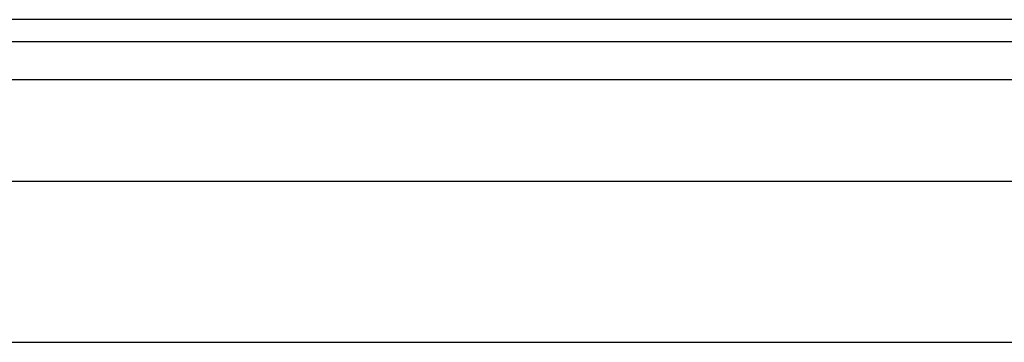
# Model space of a CAD drawing. Header units: inches. Extents: x 0 to 101, y -11 to 66.
# Tile 27 of 86: x 7.558 to 10.513, y 46.048 to 47.018. Entities that reach past the tile are written whole.
import ezdxf

# ---------------------------------------------------------------- set-up
doc = ezdxf.new("R2010")
doc.units = ezdxf.units.IN
doc.header["$LTSCALE"] = 6.067211
doc.header["$MEASUREMENT"] = 0
doc.layers.add('Visible Edges(ANSI)', color=7, linetype='Continuous', lineweight=25)
doc.layers.add('Visible Tangent Edges(ANSI)', color=7, linetype='Continuous', lineweight=25)

msp = doc.modelspace()

# ---------------------------------------------------------------- linework, layer by layer
at = {"layer": 'Visible Edges(ANSI)'}
for p, q in [((29.3559, 47.0183), (5.1814, 47.0183)), ((5.1814, 46.953), (29.3559, 46.953)), ((6.0815, 46.5333), (28.4307, 46.5333)), ((28.4307, 46.0484), (6.0815, 46.0484))]:
    msp.add_line(p, q, dxfattribs=at)
at = {"layer": 'Visible Tangent Edges(ANSI)'}
msp.add_line((5.1814, 46.8385), (29.3559, 46.8385), dxfattribs=at)

doc.saveas('drawing.dxf')
